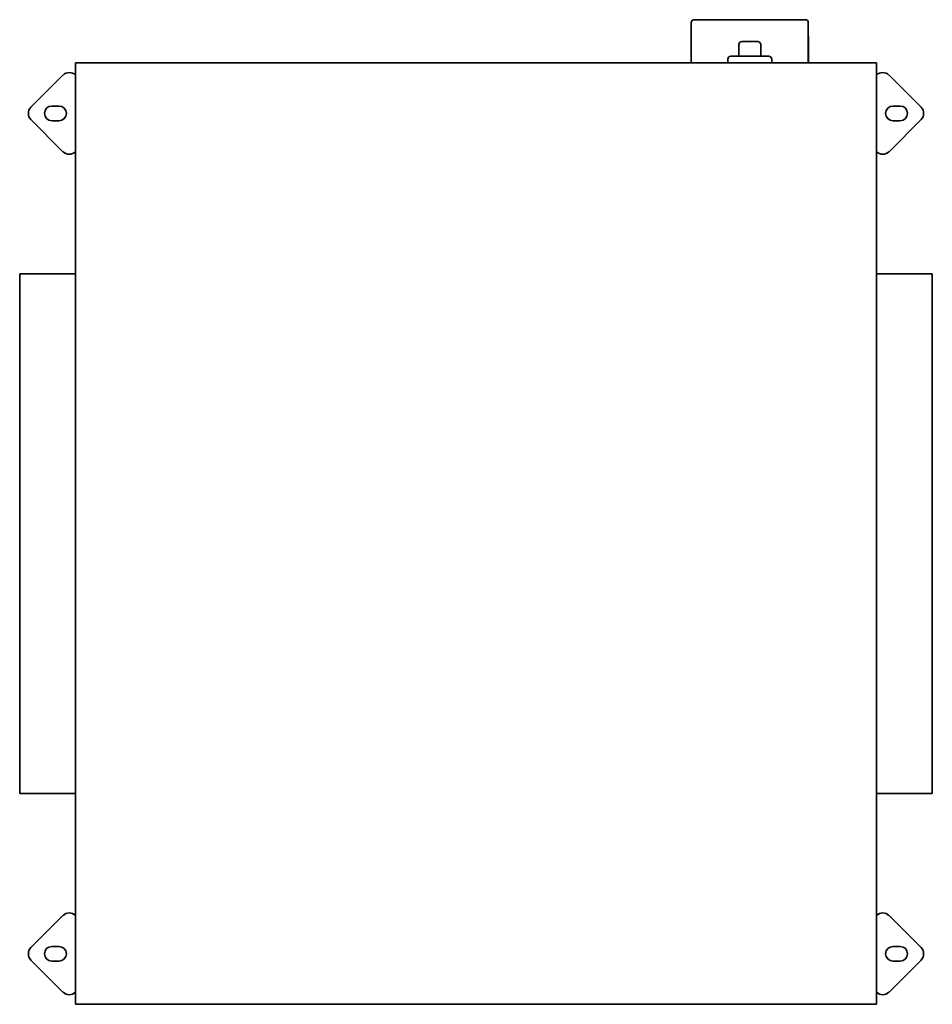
# Model space of a CAD drawing. Header units: millimetres. Extents: x 318 to 942, y 109 to 782.
import ezdxf

# ---------------------------------------------------------------- set-up
doc = ezdxf.new("R2010")
doc.units = ezdxf.units.MM
doc.header["$LTSCALE"] = 3
doc.layers.add('Krawędzie widoczne(ISO)', color=7, linetype='Continuous', lineweight=35, true_color=0x262659)

msp = doc.modelspace()

# ---------------------------------------------------------------- linework, layer by layer
at = {"layer": 'Krawędzie widoczne(ISO)'}
for p, q in [((779, 781.75), (855, 781.75)), ((777, 752.25), (777, 779.75)), ((857, 752.25), (857, 779.75)), ((776.9, 752.25), (776.9, 769.75)), ((811.5, 766.75), (822.5, 766.75)), ((857.1, 752.25), (857.1, 769.75)), ((809.5, 756.75), (809.5, 764.75)), ((824.5, 756.75), (824.5, 764.75)), ((802, 752.25), (802, 754.75)), ((804, 756.75), (830, 756.75)), ((832, 752.25), (832, 754.75)), ((356.5, 752.25), (356.5, 109.25)), ((903.5, 752.25), (356.5, 752.25)), ((903.5, 109.25), (903.5, 752.25)), ((325.96, 721.99), (347.88, 743.91)), ((356.5, 743.78), (356.37, 743.91)), ((903.63, 743.91), (903.5, 743.78)), ((934.04, 721.99), (912.12, 743.91)), ((340.21, 722.75), (345.21, 722.75)), ((914.79, 722.75), (919.79, 722.75)), ((325.96, 713.51), (347.88, 691.59)), ((934.04, 713.51), (912.12, 691.59)), ((345.21, 712.75), (340.21, 712.75)), ((919.79, 712.75), (914.79, 712.75)), ((356.37, 691.59), (356.5, 691.72)), ((903.5, 691.72), (903.63, 691.59)), ((318.3, 608.25), (318.3, 253.25)), ((356.5, 608.25), (318.3, 608.25)), ((941.7, 608.25), (903.5, 608.25)), ((941.7, 253.25), (941.7, 608.25)), ((356.5, 253.25), (318.3, 253.25)), ((941.7, 253.25), (903.5, 253.25)), ((325.96, 147.99), (347.88, 169.91)), ((356.5, 169.78), (356.37, 169.91)), ((903.63, 169.91), (903.5, 169.78)), ((934.04, 147.99), (912.12, 169.91)), ((340.21, 148.75), (345.21, 148.75)), ((914.79, 148.75), (919.79, 148.75)), ((325.96, 139.51), (347.88, 117.59)), ((345.21, 138.75), (340.21, 138.75)), ((934.04, 139.51), (912.12, 117.59)), ((919.79, 138.75), (914.79, 138.75)), ((356.37, 117.59), (356.5, 117.72)), ((903.5, 117.72), (903.63, 117.59)), ((356.5, 109.25), (903.5, 109.25))]:
    msp.add_line(p, q, dxfattribs=at)
for centre, radius, start, end in [((779, 779.75), 2, 90, 180), ((855, 779.75), 2, 0, 90), ((781.9, 769.75), 5, 168.52166, 180), ((811.5, 764.75), 2, 90, 180), ((822.5, 764.75), 2, 0, 90), ((852.1, 769.75), 5, 0, 11.47834), ((804, 754.75), 2, 90, 180), ((830, 754.75), 2, 0, 90), ((352.13, 739.67), 6, 45, 135), ((907.87, 739.67), 6, 45, 135), ((330.21, 717.75), 6, 135, 225), ((340.21, 717.75), 5, 90, 270), ((345.21, 717.75), 5, 270, 90), ((914.79, 717.75), 5, 90, 270), ((919.79, 717.75), 5, 270, 90), ((929.79, 717.75), 6, 315, 45), ((352.13, 695.83), 6, 225, 315), ((907.87, 695.83), 6, 225, 315), ((352.13, 165.67), 6, 45, 135), ((907.87, 165.67), 6, 45, 135), ((330.21, 143.75), 6, 135, 225), ((340.21, 143.75), 5, 90, 270), ((345.21, 143.75), 5, 270, 90), ((914.79, 143.75), 5, 90, 270), ((919.79, 143.75), 5, 270, 90), ((929.79, 143.75), 6, 315, 45), ((352.13, 121.83), 6, 225, 315), ((907.87, 121.83), 6, 225, 315)]:
    msp.add_arc(centre, radius, start, end, dxfattribs=at)

doc.saveas('drawing.dxf')
